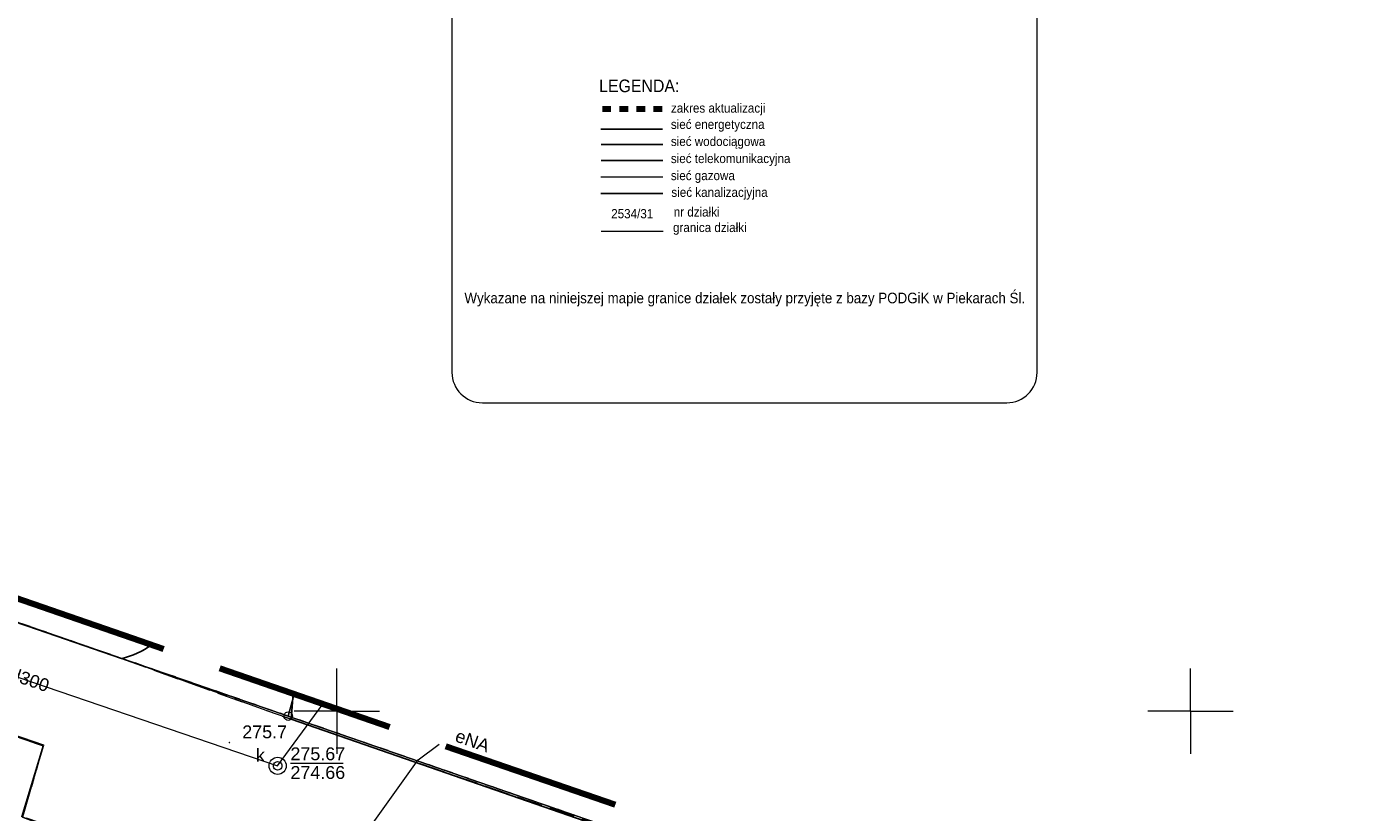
# Model space of a CAD drawing. Extents: x 0 to 6569664, y 0 to 5584502.
# Tile 54 of 64: x 6568532 to 6568611, y 5584194 to 5584240. Entities that reach past the tile are written whole.
import ezdxf
from ezdxf.enums import TextEntityAlignment as Align

# ---------------------------------------------------------------- set-up
doc = ezdxf.new("R2010")
doc.units = 0
for name, pattern in [('DUL', [1, 0.5, -0.5]), ('GPE', [2, 1, 1]), ('PRZER1-1', [1, 0.5, -0.5]), ('PRZER3-1', [2, 1.5, -0.5])]:
    doc.linetypes.add(name, pattern=pattern)
doc.layers.get('0').update_dxf_attribs({"linetype": 'CONTINUOUS'})
for name, color, linetype, lineweight in [('E_dzialki', 3, 'CONTINUOUS', 15), ('EGDE', 7, 'CONTINUOUS', 18), ('EGPG', 7, 'CONTINUOUS', 18), ('GUPPRZ_O', 7, 'CONTINUOUS', 18), ('OTKJ', 7, 'CONTINUOUS', 18), ('OTKK', 7, 'CONTINUOUS', 25), ('OTRN', 7, 'CONTINUOUS', 13), ('OTRN_O', 7, 'CONTINUOUS', 13), ('ramka sekcji', 7, 'CONTINUOUS', 18), ('SUPK', 7, 'CONTINUOUS', 18), ('SUPW', 7, 'CONTINUOUS', 18), ('SUPW_O', 7, 'CONTINUOUS', 18), ('TABELKA', 7, 'CONTINUOUS', 15), ('U_os_podz_g', 40, 'CONTINUOUS', 15), ('zakres', 6, 'PRZER3-1', 106), ('zakres_PRYWATNY', 192, 'DUL', 106)]:
    doc.layers.add(name, color=color, linetype=linetype, lineweight=lineweight)
for name, color, linetype, lineweight, true_color in [('EGUG', 7, 'CONTINUOUS', 18, 0x008000), ('SUEP', 1, 'CONTINUOUS', 18, 0xff0000), ('SUEP_O', 1, 'CONTINUOUS', 18, 0xff0000), ('SUKP', 7, 'CONTINUOUS', 18, 0x803300), ('SUKP_O', 7, 'CONTINUOUS', 18, 0x803300)]:
    doc.layers.add(name, color=color, linetype=linetype, lineweight=lineweight, true_color=true_color)
for name, color, linetype in [('U_os_podz_e', 1, 'CONTINUOUS'), ('U_os_podz_k', 36, 'CONTINUOUS'), ('U_os_podz_t', 30, 'CONTINUOUS'), ('U_os_podz_w', 5, 'CONTINUOUS')]:
    doc.layers.add(name, color=color, linetype=linetype)
doc.styles.add('Arial', font='arial.ttf')
doc.styles.add('MapaZas', font='arial.ttf', dxfattribs={"width": 0.87})

# ---------------------------------------------------------------- blocks, each defined once
blk = doc.blocks.new('D_GSPWPN1')
blk.add_hatch(color=0).paths.add_polyline_path([(-0.045, 0), (-0.043467, -0.011647), (-0.038971, -0.0225), (-0.03182, -0.03182), (-0.0225, -0.038971), (-0.011647, -0.043467), (0, -0.045), (0.011647, -0.043467), (0.0225, -0.038971), (0.03182, -0.03182), (0.038971, -0.0225), (0.043467, -0.011647), (0.045, 0), (0.043467, 0.011647), (0.038971, 0.0225), (0.03182, 0.03182), (0.0225, 0.038971), (0.011647, 0.043467), (0, 0.045), (-0.011647, 0.043467), (-0.0225, 0.038971), (-0.03182, 0.03182), (-0.038971, 0.0225), (-0.043467, 0.011647)])
blk = doc.blocks.new('D_GUPIWZ1_1')
at = {"color": 0}
blk.add_lwpolyline([(0, 0.25), (0.064705, 0.241481), (0.125, 0.216506), (0.176777, 0.176777), (0.216506, 0.125), (0.241481, 0.064705), (0.25, 0), (0.241481, -0.064705), (0.216506, -0.125), (0.176777, -0.176777), (0.125, -0.216506), (0.064705, -0.241481), (0, -0.25), (-0.064705, -0.241481), (-0.125, -0.216506), (-0.176777, -0.176777), (-0.216506, -0.125), (-0.241481, -0.064705), (-0.25, 0), (-0.241481, 0.064705), (-0.216506, 0.125), (-0.176777, 0.176777), (-0.125, 0.216506), (-0.064705, 0.241481)], close=True, dxfattribs=at)
blk = doc.blocks.new('D_GEPPGD1_2')
blk.add_hatch(color=0).paths.add_polyline_path([(0, -0.045), (0.013906, -0.042798), (0.02645, -0.036406), (0.036406, -0.02645), (0.042798, -0.013906), (0.045, 0), (0.042798, 0.013906), (0.036406, 0.02645), (0.02645, 0.036406), (0.013906, 0.042798), (0, 0.045), (-0.013906, 0.042798), (-0.02645, 0.036406), (-0.036406, 0.02645), (-0.042798, 0.013906), (-0.045, 0), (-0.042798, -0.013906), (-0.036406, -0.02645), (-0.02645, -0.036406), (-0.013906, -0.042798)])
blk = doc.blocks.new('D_GEPPGD1_1')
at = {"color": 0}
blk.add_lwpolyline([(0, 0.25), (0.077254, 0.237764), (0.146946, 0.202254), (0.202254, 0.146946), (0.237764, 0.077254), (0.25, 0), (0.237764, -0.077254), (0.202254, -0.146946), (0.146946, -0.202254), (0.077254, -0.237764), (0, -0.25), (-0.077254, -0.237764), (-0.146946, -0.202254), (-0.202254, -0.146946), (-0.237764, -0.077254), (-0.25, 0), (-0.237764, 0.077254), (-0.202254, 0.146946), (-0.146946, 0.202254), (-0.077254, 0.237764)], close=True, dxfattribs=at)

msp = doc.modelspace()

# ---------------------------------------------------------------- linework, layer by layer
at = {"layer": 'E_dzialki', "color": 0, "linetype": 'GPE'}
msp.add_line((6568565.47944, 5584228.13816), (6568569.11318, 5584228.13697), dxfattribs=at)
at = {"layer": 'EGDE', "linetype": 'Continuous', "elevation": 10.22}
for points in [[(6568361.59535, 5584252.09289), (6568363.17294, 5584258.49371), (6568384.10967, 5584252.66302), (6568404.05262, 5584247.11955), (6568410.12476, 5584245.43766), (6568432.37614, 5584239.25389), (6568501.01473, 5584215.71647), (6568547.15443, 5584199.71974), (6568592.68513, 5584183.94093)], [(6568592.25665, 5584177.2623), (6568569.37207, 5584185.2949), (6568567.841, 5584180.71483), (6568531.58972, 5584193.78874), (6568532.79584, 5584197.9746), (6568444.36545, 5584228.51754), (6568424.00977, 5584235.04577), (6568423.40791, 5584229.7576), (6568390.77944, 5584238.75789), (6568391.9359, 5584243.69317), (6568384.82038, 5584245.63164), (6568365.64994, 5584250.98505), (6568361.59535, 5584252.09289)], [(6568547.15443, 5584199.71974), (6568501.01473, 5584215.71647), (6568432.37614, 5584239.25389), (6568410.12476, 5584245.43766), (6568410.56468, 5584246.69046)], [(6568384.82038, 5584245.63164), (6568391.9359, 5584243.69317), (6568390.77944, 5584238.75789), (6568423.40791, 5584229.7576), (6568424.00977, 5584235.04577), (6568444.36545, 5584228.51754), (6568532.79584, 5584197.9746), (6568531.58972, 5584193.78874), (6568567.841, 5584180.71483), (6568569.37207, 5584185.2949), (6568592.25665, 5584177.2623)], [(6568547.49268, 5584201.00451), (6568547.15443, 5584199.71974)], [(6568592.68513, 5584183.94093), (6568547.15443, 5584199.71974), (6568547.49268, 5584201.00451)]]:
    msp.add_lwpolyline(points, dxfattribs=at)
at = {"layer": 'EGUG', "linetype": 'PRZER1-1', "lineweight": 18, "elevation": 10.08}
for points in [[(6568324.88408, 5584271.82788), (6568324.82072, 5584271.63057), (6568327.2348, 5584269.00147), (6568331.69773, 5584267.24884), (6568363.17294, 5584258.49371), (6568384.10967, 5584252.66302), (6568404.05262, 5584247.11955), (6568410.12476, 5584245.43766), (6568432.37614, 5584239.25389), (6568501.01473, 5584215.71647), (6568547.15443, 5584199.71974), (6568592.68513, 5584183.94093)], [(6568592.68513, 5584183.94093), (6568547.15443, 5584199.71974), (6568501.01473, 5584215.71647), (6568432.37614, 5584239.25389), (6568410.12476, 5584245.43766), (6568404.05262, 5584247.11955), (6568384.10967, 5584252.66302), (6568363.17294, 5584258.49371)], [(6568592.25665, 5584177.2623), (6568569.37207, 5584185.2949), (6568567.841, 5584180.71483), (6568531.58972, 5584193.78874), (6568532.79584, 5584197.9746), (6568444.36545, 5584228.51754), (6568424.00977, 5584235.04577), (6568423.40791, 5584229.7576), (6568390.77944, 5584238.75789), (6568391.9359, 5584243.69317)], [(6568391.9359, 5584243.69317), (6568390.77944, 5584238.75789), (6568423.40791, 5584229.7576), (6568424.00977, 5584235.04577), (6568444.36545, 5584228.51754), (6568532.79584, 5584197.9746), (6568531.58972, 5584193.78874), (6568567.841, 5584180.71483), (6568569.37207, 5584185.2949), (6568592.25665, 5584177.2623)]]:
    msp.add_lwpolyline(points, dxfattribs=at)
at = {"layer": 'GUPPRZ_O', "linetype": 'Continuous', "lineweight": 13, "elevation": 10.8, "flags": 128}
msp.add_lwpolyline([(6568547.28305, 5584196.96099), (6568550.36305, 5584196.96099)], dxfattribs=at)
at = {"layer": 'OTKJ', "linetype": 'PRZER3-1', "lineweight": 18, "elevation": 10.18}
for points in [[(6568324.63601, 5584271.90472), (6568325.01, 5584271.29), (6568326.48, 5584269.47), (6568327.65, 5584268.64), (6568329.49, 5584267.76), (6568331.28, 5584267.12), (6568332.07, 5584266.92), (6568359.08, 5584259.49), (6568361.58, 5584258.81), (6568397.87, 5584248.6), (6568413.84, 5584244.22), (6568455.08, 5584231.25), (6568457, 5584230.63), (6568498.55, 5584216.47), (6568500.09, 5584215.97), (6568537.39, 5584203.09), (6568547.32, 5584199.53), (6568592.6869, 5584183.96856)], [(6568592.27088, 5584177.48411), (6568589.01, 5584178.79), (6568575.71, 5584183.16), (6568569.28, 5584185.37), (6568568.72, 5584183.6), (6568567.66, 5584180.86), (6568555.74, 5584185.16), (6568554.35, 5584185.66), (6568539.1, 5584191.15), (6568537.55, 5584191.61), (6568533.24, 5584193.25), (6568531.55, 5584193.82), (6568532.82, 5584198.02), (6568519.22, 5584202.68)]]:
    msp.add_lwpolyline(points, dxfattribs=at)
msp.add_lwpolyline([(6568547.43203, 5584201.02544), (6568547.32, 5584199.53), (6568537.39, 5584203.09, 0.08519898), (6568539.15676, 5584203.88134)], format="xyb", dxfattribs=at)
at = {"layer": 'OTKK', "linetype": 'Continuous', "lineweight": 25, "elevation": 10.18}
msp.add_lwpolyline([(6568539.15682, 5584203.88131, -0.08520069), (6568537.39, 5584203.09), (6568500.09, 5584215.97), (6568498.55, 5584216.47), (6568457, 5584230.63), (6568455.08, 5584231.25), (6568413.84, 5584244.22, -0.22495395), (6568411.27336, 5584246.48884)], format="xyb", dxfattribs=at)
for points in [[(6568519.22, 5584202.68), (6568532.82, 5584198.02), (6568531.55, 5584193.82)], [(6568547.43203, 5584201.02544), (6568547.32, 5584199.53), (6568565.96, 5584193.07), (6568592.68614, 5584183.95677)]]:
    msp.add_lwpolyline(points, dxfattribs=at)
at = {"layer": 'ramka sekcji'}
for p, q in [((6568550, 5584200), (6568550, 5584202.5)), ((6568600, 5584200), (6568600, 5584202.5)), ((6568550, 5584200), (6568547.5, 5584200)), ((6568550, 5584200), (6568550, 5584197.5)), ((6568550, 5584200), (6568552.5, 5584200)), ((6568600, 5584200), (6568597.5, 5584200)), ((6568600, 5584200), (6568600, 5584197.5)), ((6568600, 5584200), (6568602.5, 5584200))]:
    msp.add_line(p, q, dxfattribs=at)
at = {"layer": 'SUEP', "linetype": 'Continuous', "lineweight": 18, "elevation": 10.14}
msp.add_lwpolyline([(6568537.71, 5584170.88), (6568539.86, 5584176.3), (6568547.89, 5584187.52), (6568554.77, 5584197.15), (6568555.98497, 5584198.07372)], dxfattribs=at)
at = {"layer": 'SUKP', "linetype": 'Continuous', "lineweight": 18, "elevation": 10.14}
msp.add_lwpolyline([(6568504.94016, 5584210.76039), (6568516.94072, 5584206.90478), (6568546.53305, 5584196.80544), (6568549.18856, 5584200.41924)], dxfattribs=at)
at = {"layer": 'SUPK', "linetype": 'Continuous', "lineweight": 18, "elevation": 10.14}
msp.add_lwpolyline([(6568546.53305, 5584196.30544, -1), (6568546.53305, 5584197.30544, -1)], format="xyb", close=True, dxfattribs=at)
at = {"layer": 'TABELKA', "flags": 128}
msp.add_lwpolyline([(6568558.5254, 5584218.08122), (6568589.24131, 5584218.08122, 0.41421356), (6568591.02393, 5584219.86384), (6568591.02393, 5584283.9111, 0.41421356), (6568589.24131, 5584285.69372), (6568558.5254, 5584285.69372, 0.41421356), (6568556.74278, 5584283.9111), (6568556.74278, 5584219.86384, 0.41421356)], format="xyb", close=True, dxfattribs=at)
at = {"layer": 'U_os_podz_e'}
msp.add_line((6568569.07591, 5584234.11146), (6568565.46258, 5584234.11146), dxfattribs=at)
at = {"layer": 'U_os_podz_g', "ltscale": 0.5}
msp.add_line((6568569.0968, 5584231.30362), (6568565.46258, 5584231.30362), dxfattribs=at)
at = {"layer": 'U_os_podz_k', "ltscale": 0.5}
msp.add_line((6568569.0968, 5584230.34001), (6568565.46258, 5584230.34001), dxfattribs=at)
at = {"layer": 'U_os_podz_t'}
msp.add_line((6568569.0968, 5584232.27419), (6568565.48347, 5584232.27419), dxfattribs=at)
at = {"layer": 'U_os_podz_w'}
msp.add_line((6568569.0968, 5584233.2137), (6568565.48347, 5584233.2137), dxfattribs=at)
at = {"layer": 'zakres', "ltscale": 7}
msp.add_lwpolyline([(6568627.02161, 5584150.96538), (6568590.71801, 5584153.27937), (6568592.77721, 5584185.3763), (6568538.50559, 5584204.10606), (6568463.99933, 5584229.86642), (6568419.28314, 5584244.20999)], dxfattribs=at)
at = {"layer": 'zakres_PRYWATNY', "color": 6}
msp.add_line((6568569.05933, 5584235.29862), (6568565.34481, 5584235.29862), dxfattribs=at)

# ---------------------------------------------------------------- block references
at = {"layer": 'EGPG', "linetype": 'Continuous', "lineweight": 18}
for name, p in [('D_GEPPGD1_1', (6568547.15443, 5584199.71974, 10.24)), ('D_GEPPGD1_2', (6568532.79584, 5584197.9746, 10.24))]:
    msp.add_blockref(name, p, dxfattribs=at)
at = {"layer": 'OTRN', "linetype": 'Continuous', "lineweight": 13}
msp.add_blockref('D_GSPWPN1', (6568543.71, 5584198.17, 10.08), dxfattribs=at)
at = {"layer": 'SUPW', "linetype": 'Continuous', "lineweight": 18}
msp.add_blockref('D_GUPIWZ1_1', (6568546.53305, 5584196.80544, 10.18), dxfattribs=at)

# ---------------------------------------------------------------- texts
at = {"layer": 'E_dzialki', "color": 0, "linetype": 'GPE', "style": 'MapaZas', "width": 0.9}
msp.add_text('2534/31', height=0.541813, dxfattribs=at).set_placement((6568566.07267, 5584228.894))
at = {"layer": 'GUPPRZ_O', "linetype": 'Continuous', "lineweight": 0, "style": 'Arial'}
for s, p in [('275.67', (6568547.28305, 5584197.13349, 10.8)), ('274.66', (6568547.28305, 5584196.03849, 10.8))]:
    msp.add_text(s, height=0.75, dxfattribs=at).set_placement(p)
at = {"layer": 'OTRN_O', "linetype": 'Continuous', "lineweight": 0, "style": 'Arial'}
msp.add_text('275.7', height=0.75, dxfattribs=at).set_placement((6568544.46, 5584198.42, 10.8))
at = {"layer": 'SUEP_O', "linetype": 'Continuous', "lineweight": 0, "style": 'Arial'}
msp.add_text('eNA', height=0.75, rotation=340.5298884, dxfattribs=at).set_placement((6568557.8271, 5584197.91671, 10.8), align=Align.CENTER)
at = {"layer": 'SUKP_O', "linetype": 'Continuous', "lineweight": 0, "style": 'Arial'}
msp.add_text('kd300', height=0.75, rotation=341.1561365, dxfattribs=at).set_placement((6568531.64209, 5584201.57736, 10.8), align=Align.CENTER)
at = {"layer": 'SUPW_O', "linetype": 'Continuous', "lineweight": 0, "style": 'Arial'}
msp.add_text('k', height=0.75, dxfattribs=at).set_placement((6568545.78305, 5584197.05544, 10.8), align=Align.RIGHT)
at = {"layer": 'TABELKA', "style": 'MapaZas', "width": 0.9}
for s, height, p in [('LEGENDA:', 0.738886, (6568565.36813, 5584236.28826)), ('zakres aktualizacji', 0.5418498, (6568569.5728, 5584235.08705)), ('sieć energetyczna              ', 0.5418498, (6568569.56759, 5584234.13263)), ('sieć wodociągowa   ', 0.5418498, (6568569.56759, 5584233.13205)), ('sieć telekomunikacyjna ', 0.5418498, (6568569.56759, 5584232.13105)), ('sieć gazowa', 0.5418498, (6568569.56759, 5584231.13047)), ('sieć kanalizacjyjna', 0.5418498, (6568569.59827, 5584230.15021)), ('nr działki', 0.54185, (6568569.73403, 5584228.99645)), ('granica działki', 0.5418498, (6568569.69204, 5584228.08885)), ('Wykazane na niniejszej mapie granice działek zostały przyjęte z bazy PODGiK w Piekarach Śl.', 0.621775, (6568557.4746, 5584223.9133))]:
    msp.add_text(s, height=height, dxfattribs=at).set_placement(p)

doc.saveas('drawing.dxf')
